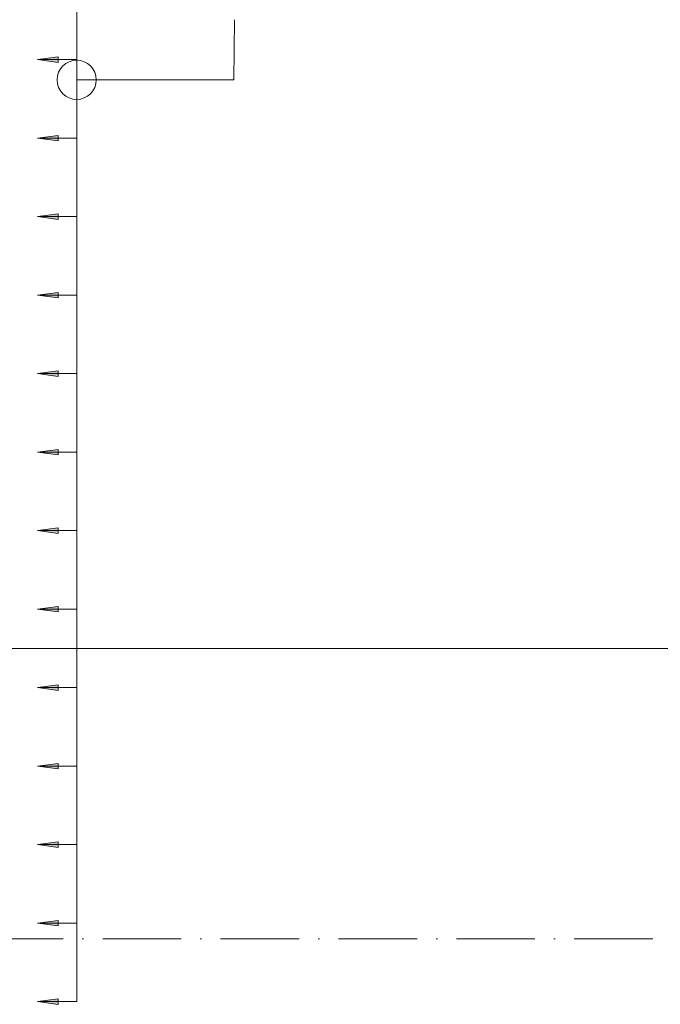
# Model space of a CAD drawing. Header units: millimetres. Extents: x -25607 to 9385, y 1894 to 10168.
# Tile 58 of 181: x -7851 to -7035, y 5917 to 7171. Entities that reach past the tile are written whole.
import ezdxf

# ---------------------------------------------------------------- set-up
doc = ezdxf.new("R2010")
doc.units = ezdxf.units.MM
doc.linetypes.add('Čerchovaná', pattern=[150, 100, -25, 0, -25])
for name, color, linetype, lineweight in [('A-ANNO-DIMS', 211, 'Continuous', 5), ('A-ANNO-DIMS-25', 211, 'Continuous', 5), ('A-FLOR-LEVL', 51, 'Continuous', 5), ('S-BEAM', 12, 'Continuous', 9), ('S-RBAR-IDEN', 171, 'Continuous', 5)]:
    doc.layers.add(name, color=color, linetype=linetype, lineweight=lineweight)
doc.styles.add('Arial_1', font='arial.ttf', dxfattribs={"height": 62.5})
doc.dimstyles.new('Výztuž_kusy__řezy__1', dxfattribs={"dimscale": 304.8, "dimtxt": 0.18, "dimasz": 0, "dimexe": 0, "dimexo": 0.0625, "dimgap": 0.082021, "dimtad": 1, "dimdec": 0, "dimzin": 0, "dimdsep": 46, "dimtxsty": 'Arial_1', "dimblk1": 'NONE', "dimblk2": 'NONE', "dimsah": 1, "dimcen": 0.09, "dimazin": 0, "dimtfac": 1, "dimtdec": 4, "dimtix": 1, "dimtmove": 0, "dimatfit": 3, "dimfxl": 0.164042, "dimfxlon": 1, "dimtvp": 1, "dimtfill": 1, "dimtolj": 1, "dimtzin": 0, "dimarcsym": 2})

# ---------------------------------------------------------------- blocks, each defined once
blk = doc.blocks.new('DIMBLOCK297-V4')
at = {"layer": 'A-ANNO-DIMS-25'}
for points in [[(-7828, 6020), (-7801.7, 6016.5), (-7801.7, 6023.5)], [(-7828, 5920), (-7801.7, 5916.5), (-7801.7, 5923.5)]]:
    blk.add_hatch(color=256, dxfattribs=at).paths.add_polyline_path(points)
for p, q in [((-7801.7, 6023.5), (-7828, 6020)), ((-7801.7, 6016.5), (-7801.7, 6023.5)), ((-7828, 6020), (-7801.7, 6016.5)), ((-7778, 6020), (-7828, 6020)), ((-7778, 5920), (-7778, 6020)), ((-7778, 6020), (-7778, 6020)), ((-7801.7, 5923.5), (-7828, 5920)), ((-7801.7, 5916.5), (-7801.7, 5923.5)), ((-7828, 5920), (-7801.7, 5916.5)), ((-7778, 5920), (-7828, 5920)), ((-7778, 5920), (-7778, 5920))]:
    blk.add_line(p, q, dxfattribs=at)
blk = doc.blocks.new('_None')
blk = doc.blocks.new('DIMBLOCK298-V4')
at = {"layer": 'A-ANNO-DIMS-25'}
for points in [[(-7828, 6120), (-7801.7, 6116.5), (-7801.7, 6123.5)], [(-7828, 6020), (-7801.7, 6016.5), (-7801.7, 6023.5)]]:
    blk.add_hatch(color=256, dxfattribs=at).paths.add_polyline_path(points)
for p, q in [((-7801.7, 6123.5), (-7828, 6120)), ((-7801.7, 6116.5), (-7801.7, 6123.5)), ((-7828, 6120), (-7801.7, 6116.5)), ((-7778, 6120), (-7828, 6120)), ((-7778, 6020), (-7778, 6120)), ((-7778, 6120), (-7778, 6120)), ((-7801.7, 6023.5), (-7828, 6020)), ((-7801.7, 6016.5), (-7801.7, 6023.5)), ((-7828, 6020), (-7801.7, 6016.5)), ((-7778, 6020), (-7828, 6020)), ((-7778, 6020), (-7778, 6020))]:
    blk.add_line(p, q, dxfattribs=at)
blk = doc.blocks.new('DIMBLOCK299-V4')
at = {"layer": 'A-ANNO-DIMS-25'}
for points in [[(-7828, 6220), (-7801.7, 6216.5), (-7801.7, 6223.5)], [(-7828, 6120), (-7801.7, 6116.5), (-7801.7, 6123.5)]]:
    blk.add_hatch(color=256, dxfattribs=at).paths.add_polyline_path(points)
for p, q in [((-7801.7, 6223.5), (-7828, 6220)), ((-7801.7, 6216.5), (-7801.7, 6223.5)), ((-7828, 6220), (-7801.7, 6216.5)), ((-7778, 6220), (-7828, 6220)), ((-7778, 6120), (-7778, 6220)), ((-7778, 6220), (-7778, 6220)), ((-7801.7, 6123.5), (-7828, 6120)), ((-7801.7, 6116.5), (-7801.7, 6123.5)), ((-7828, 6120), (-7801.7, 6116.5)), ((-7778, 6120), (-7828, 6120)), ((-7778, 6120), (-7778, 6120))]:
    blk.add_line(p, q, dxfattribs=at)
blk = doc.blocks.new('DIMBLOCK300-V4')
at = {"layer": 'A-ANNO-DIMS-25'}
for points in [[(-7828, 6320), (-7801.7, 6316.5), (-7801.7, 6323.5)], [(-7828, 6220), (-7801.7, 6216.5), (-7801.7, 6223.5)]]:
    blk.add_hatch(color=256, dxfattribs=at).paths.add_polyline_path(points)
for p, q in [((-7801.7, 6323.5), (-7828, 6320)), ((-7801.7, 6316.5), (-7801.7, 6323.5)), ((-7828, 6320), (-7801.7, 6316.5)), ((-7778, 6320), (-7828, 6320)), ((-7778, 6220), (-7778, 6320)), ((-7778, 6320), (-7778, 6320)), ((-7801.7, 6223.5), (-7828, 6220)), ((-7801.7, 6216.5), (-7801.7, 6223.5)), ((-7828, 6220), (-7801.7, 6216.5)), ((-7778, 6220), (-7828, 6220)), ((-7778, 6220), (-7778, 6220))]:
    blk.add_line(p, q, dxfattribs=at)
blk = doc.blocks.new('DIMBLOCK301-V4')
at = {"layer": 'A-ANNO-DIMS-25'}
for points in [[(-7828, 6420), (-7801.7, 6416.5), (-7801.7, 6423.5)], [(-7828, 6320), (-7801.7, 6316.5), (-7801.7, 6323.5)]]:
    blk.add_hatch(color=256, dxfattribs=at).paths.add_polyline_path(points)
for p, q in [((-7801.7, 6423.5), (-7828, 6420)), ((-7801.7, 6416.5), (-7801.7, 6423.5)), ((-7828, 6420), (-7801.7, 6416.5)), ((-7778, 6420), (-7828, 6420)), ((-7778, 6320), (-7778, 6420)), ((-7778, 6420), (-7778, 6420)), ((-7801.7, 6323.5), (-7828, 6320)), ((-7801.7, 6316.5), (-7801.7, 6323.5)), ((-7828, 6320), (-7801.7, 6316.5)), ((-7778, 6320), (-7828, 6320)), ((-7778, 6320), (-7778, 6320))]:
    blk.add_line(p, q, dxfattribs=at)
blk = doc.blocks.new('DIMBLOCK302-V4')
at = {"layer": 'A-ANNO-DIMS-25'}
for points in [[(-7828, 6520), (-7801.7, 6516.5), (-7801.7, 6523.5)], [(-7828, 6420), (-7801.7, 6416.5), (-7801.7, 6423.5)]]:
    blk.add_hatch(color=256, dxfattribs=at).paths.add_polyline_path(points)
for p, q in [((-7801.7, 6523.5), (-7828, 6520)), ((-7801.7, 6516.5), (-7801.7, 6523.5)), ((-7828, 6520), (-7801.7, 6516.5)), ((-7778, 6520), (-7828, 6520)), ((-7778, 6420), (-7778, 6520)), ((-7778, 6520), (-7778, 6520)), ((-7801.7, 6423.5), (-7828, 6420)), ((-7801.7, 6416.5), (-7801.7, 6423.5)), ((-7828, 6420), (-7801.7, 6416.5)), ((-7778, 6420), (-7828, 6420)), ((-7778, 6420), (-7778, 6420))]:
    blk.add_line(p, q, dxfattribs=at)
blk = doc.blocks.new('DIMBLOCK303-V4')
at = {"layer": 'A-ANNO-DIMS-25'}
for points in [[(-7828, 6620), (-7801.7, 6616.5), (-7801.7, 6623.5)], [(-7828, 6520), (-7801.7, 6516.5), (-7801.7, 6523.5)]]:
    blk.add_hatch(color=256, dxfattribs=at).paths.add_polyline_path(points)
for p, q in [((-7801.7, 6623.5), (-7828, 6620)), ((-7801.7, 6616.5), (-7801.7, 6623.5)), ((-7828, 6620), (-7801.7, 6616.5)), ((-7778, 6620), (-7828, 6620)), ((-7778, 6520), (-7778, 6620)), ((-7778, 6620), (-7778, 6620)), ((-7801.7, 6523.5), (-7828, 6520)), ((-7801.7, 6516.5), (-7801.7, 6523.5)), ((-7828, 6520), (-7801.7, 6516.5)), ((-7778, 6520), (-7828, 6520)), ((-7778, 6520), (-7778, 6520))]:
    blk.add_line(p, q, dxfattribs=at)
blk = doc.blocks.new('DIMBLOCK304-V4')
at = {"layer": 'A-ANNO-DIMS-25'}
for points in [[(-7828, 6720), (-7801.7, 6716.5), (-7801.7, 6723.5)], [(-7828, 6620), (-7801.7, 6616.5), (-7801.7, 6623.5)]]:
    blk.add_hatch(color=256, dxfattribs=at).paths.add_polyline_path(points)
for p, q in [((-7801.7, 6723.5), (-7828, 6720)), ((-7801.7, 6716.5), (-7801.7, 6723.5)), ((-7828, 6720), (-7801.7, 6716.5)), ((-7778, 6720), (-7828, 6720)), ((-7778, 6620), (-7778, 6720)), ((-7778, 6720), (-7778, 6720)), ((-7801.7, 6623.5), (-7828, 6620)), ((-7801.7, 6616.5), (-7801.7, 6623.5)), ((-7828, 6620), (-7801.7, 6616.5)), ((-7778, 6620), (-7828, 6620)), ((-7778, 6620), (-7778, 6620))]:
    blk.add_line(p, q, dxfattribs=at)
blk = doc.blocks.new('DIMBLOCK305-V4')
at = {"layer": 'A-ANNO-DIMS-25'}
for points in [[(-7828, 6820), (-7801.7, 6816.5), (-7801.7, 6823.5)], [(-7828, 6720), (-7801.7, 6716.5), (-7801.7, 6723.5)]]:
    blk.add_hatch(color=256, dxfattribs=at).paths.add_polyline_path(points)
for p, q in [((-7801.7, 6823.5), (-7828, 6820)), ((-7828, 6820), (-7801.7, 6816.5)), ((-7778, 6820), (-7828, 6820)), ((-7801.7, 6816.5), (-7801.7, 6823.5)), ((-7778, 6720), (-7778, 6820)), ((-7778, 6820), (-7778, 6820)), ((-7801.7, 6723.5), (-7828, 6720)), ((-7801.7, 6716.5), (-7801.7, 6723.5)), ((-7828, 6720), (-7801.7, 6716.5)), ((-7778, 6720), (-7828, 6720)), ((-7778, 6720), (-7778, 6720))]:
    blk.add_line(p, q, dxfattribs=at)
blk = doc.blocks.new('DIMBLOCK306-V4')
at = {"layer": 'A-ANNO-DIMS-25'}
for points in [[(-7828, 6920), (-7801.7, 6916.5), (-7801.7, 6923.5)], [(-7828, 6820), (-7801.7, 6816.5), (-7801.7, 6823.5)]]:
    blk.add_hatch(color=256, dxfattribs=at).paths.add_polyline_path(points)
for p, q in [((-7801.7, 6923.5), (-7828, 6920)), ((-7828, 6920), (-7801.7, 6916.5)), ((-7778, 6920), (-7828, 6920)), ((-7801.7, 6916.5), (-7801.7, 6923.5)), ((-7778, 6820), (-7778, 6920)), ((-7778, 6920), (-7778, 6920)), ((-7801.7, 6823.5), (-7828, 6820)), ((-7828, 6820), (-7801.7, 6816.5)), ((-7778, 6820), (-7828, 6820)), ((-7801.7, 6816.5), (-7801.7, 6823.5)), ((-7778, 6820), (-7778, 6820))]:
    blk.add_line(p, q, dxfattribs=at)
blk = doc.blocks.new('DIMBLOCK307-V4')
at = {"layer": 'A-ANNO-DIMS-25'}
for points in [[(-7828, 7020), (-7801.7, 7016.5), (-7801.7, 7023.5)], [(-7828, 6920), (-7801.7, 6916.5), (-7801.7, 6923.5)]]:
    blk.add_hatch(color=256, dxfattribs=at).paths.add_polyline_path(points)
for p, q in [((-7801.7, 7023.5), (-7828, 7020)), ((-7828, 7020), (-7801.7, 7016.5)), ((-7778, 7020), (-7828, 7020)), ((-7801.7, 7016.5), (-7801.7, 7023.5)), ((-7778, 6920), (-7778, 7020)), ((-7778, 7020), (-7778, 7020)), ((-7801.7, 6923.5), (-7828, 6920)), ((-7828, 6920), (-7801.7, 6916.5)), ((-7778, 6920), (-7828, 6920)), ((-7801.7, 6916.5), (-7801.7, 6923.5)), ((-7778, 6920), (-7778, 6920))]:
    blk.add_line(p, q, dxfattribs=at)
blk = doc.blocks.new('DIMBLOCK308-V4')
at = {"layer": 'A-ANNO-DIMS-25'}
for points in [[(-7828, 7120), (-7801.7, 7116.5), (-7801.7, 7123.5)], [(-7828, 7020), (-7801.7, 7016.5), (-7801.7, 7023.5)]]:
    blk.add_hatch(color=256, dxfattribs=at).paths.add_polyline_path(points)
for p, q in [((-7801.7, 7123.5), (-7828, 7120)), ((-7828, 7120), (-7801.7, 7116.5)), ((-7778, 7120), (-7828, 7120)), ((-7801.7, 7116.5), (-7801.7, 7123.5)), ((-7778, 7020), (-7778, 7120)), ((-7778, 7120), (-7778, 7120)), ((-7801.7, 7023.5), (-7828, 7020)), ((-7828, 7020), (-7801.7, 7016.5)), ((-7778, 7020), (-7828, 7020)), ((-7801.7, 7016.5), (-7801.7, 7023.5)), ((-7778, 7020), (-7778, 7020))]:
    blk.add_line(p, q, dxfattribs=at)
blk = doc.blocks.new('DIMBLOCK309-V4')
at = {"layer": 'A-ANNO-DIMS-25'}
for points in [[(-7828, 7220), (-7801.7, 7216.5), (-7801.7, 7223.5)], [(-7828, 7120), (-7801.7, 7116.5), (-7801.7, 7123.5)]]:
    blk.add_hatch(color=256, dxfattribs=at).paths.add_polyline_path(points)
for p, q in [((-7801.7, 7223.5), (-7828, 7220)), ((-7828, 7220), (-7801.7, 7216.5)), ((-7778, 7220), (-7828, 7220)), ((-7801.7, 7216.5), (-7801.7, 7223.5)), ((-7778, 7120), (-7778, 7220)), ((-7778, 7220), (-7778, 7220)), ((-7801.7, 7123.5), (-7828, 7120)), ((-7828, 7120), (-7801.7, 7116.5)), ((-7778, 7120), (-7828, 7120)), ((-7801.7, 7116.5), (-7801.7, 7123.5)), ((-7778, 7120), (-7778, 7120))]:
    blk.add_line(p, q, dxfattribs=at)
blk = doc.blocks.new('DIMBLOCK324-V4')
at = {"layer": 'A-ANNO-DIMS-25'}
for points in [[(-7828, 8620), (-7801.7, 8616.5), (-7801.7, 8623.5)], [(-7828, 8520), (-7801.7, 8516.5), (-7801.7, 8523.5)], [(-7828, 8420), (-7801.7, 8416.5), (-7801.7, 8423.5)], [(-7828, 8320), (-7801.7, 8316.5), (-7801.7, 8323.5)], [(-7828, 8220), (-7801.7, 8216.5), (-7801.7, 8223.5)], [(-7828, 8120), (-7801.7, 8116.5), (-7801.7, 8123.5)], [(-7828, 8020), (-7801.7, 8016.5), (-7801.7, 8023.5)], [(-7828, 7920), (-7801.7, 7916.5), (-7801.7, 7923.5)], [(-7828, 7820), (-7801.7, 7816.5), (-7801.7, 7823.5)], [(-7828, 7720), (-7801.7, 7716.5), (-7801.7, 7723.5)], [(-7828, 7620), (-7801.7, 7616.5), (-7801.7, 7623.5)], [(-7828, 7520), (-7801.7, 7516.5), (-7801.7, 7523.5)], [(-7828, 7420), (-7801.7, 7416.5), (-7801.7, 7423.5)], [(-7828, 7320), (-7801.7, 7316.5), (-7801.7, 7323.5)], [(-7828, 7220), (-7801.7, 7216.5), (-7801.7, 7223.5)], [(-7828, 7120), (-7801.7, 7116.5), (-7801.7, 7123.5)], [(-7828, 7020), (-7801.7, 7016.5), (-7801.7, 7023.5)], [(-7828, 6920), (-7801.7, 6916.5), (-7801.7, 6923.5)], [(-7828, 6820), (-7801.7, 6816.5), (-7801.7, 6823.5)], [(-7828, 6720), (-7801.7, 6716.5), (-7801.7, 6723.5)], [(-7828, 6620), (-7801.7, 6616.5), (-7801.7, 6623.5)], [(-7828, 6520), (-7801.7, 6516.5), (-7801.7, 6523.5)], [(-7828, 6420), (-7801.7, 6416.5), (-7801.7, 6423.5)], [(-7828, 6320), (-7801.7, 6316.5), (-7801.7, 6323.5)], [(-7828, 6220), (-7801.7, 6216.5), (-7801.7, 6223.5)], [(-7828, 6120), (-7801.7, 6116.5), (-7801.7, 6123.5)], [(-7828, 6020), (-7801.7, 6016.5), (-7801.7, 6023.5)], [(-7828, 5920), (-7801.7, 5916.5), (-7801.7, 5923.5)]]:
    blk.add_hatch(color=256, dxfattribs=at).paths.add_polyline_path(points)
for p, q in [((-7801.7, 8623.5), (-7828, 8620)), ((-7828, 8620), (-7801.7, 8616.5)), ((-7778, 8620), (-7828, 8620)), ((-7801.7, 8616.5), (-7801.7, 8623.5)), ((-7778, 5920), (-7778, 8620)), ((-7778, 8520), (-7778, 8620)), ((-7778, 8620), (-7778, 8620)), ((-7801.7, 8523.5), (-7828, 8520)), ((-7828, 8520), (-7801.7, 8516.5)), ((-7778, 8520), (-7828, 8520)), ((-7801.7, 8516.5), (-7801.7, 8523.5)), ((-7778, 8420), (-7778, 8520)), ((-7778, 8520), (-7778, 8520)), ((-7801.7, 8423.5), (-7828, 8420)), ((-7828, 8420), (-7801.7, 8416.5)), ((-7778, 8420), (-7828, 8420)), ((-7801.7, 8416.5), (-7801.7, 8423.5)), ((-7778, 8320), (-7778, 8420)), ((-7778, 8420), (-7778, 8420)), ((-7801.7, 8323.5), (-7828, 8320)), ((-7828, 8320), (-7801.7, 8316.5)), ((-7778, 8320), (-7828, 8320)), ((-7801.7, 8316.5), (-7801.7, 8323.5)), ((-7778, 8220), (-7778, 8320)), ((-7778, 8320), (-7778, 8320)), ((-7801.7, 8223.5), (-7828, 8220)), ((-7828, 8220), (-7801.7, 8216.5)), ((-7778, 8220), (-7828, 8220)), ((-7801.7, 8216.5), (-7801.7, 8223.5)), ((-7778, 8120), (-7778, 8220)), ((-7778, 8220), (-7778, 8220)), ((-7801.7, 8123.5), (-7828, 8120)), ((-7828, 8120), (-7801.7, 8116.5)), ((-7778, 8120), (-7828, 8120)), ((-7801.7, 8116.5), (-7801.7, 8123.5)), ((-7778, 8020), (-7778, 8120)), ((-7778, 8120), (-7778, 8120)), ((-7801.7, 8023.5), (-7828, 8020)), ((-7828, 8020), (-7801.7, 8016.5)), ((-7778, 8020), (-7828, 8020)), ((-7801.7, 8016.5), (-7801.7, 8023.5)), ((-7778, 7920), (-7778, 8020)), ((-7778, 8020), (-7778, 8020)), ((-7801.7, 7923.5), (-7828, 7920)), ((-7828, 7920), (-7801.7, 7916.5)), ((-7778, 7920), (-7828, 7920)), ((-7801.7, 7916.5), (-7801.7, 7923.5)), ((-7778, 7820), (-7778, 7920)), ((-7778, 7920), (-7778, 7920)), ((-7801.7, 7823.5), (-7828, 7820)), ((-7828, 7820), (-7801.7, 7816.5)), ((-7778, 7820), (-7828, 7820)), ((-7801.7, 7816.5), (-7801.7, 7823.5)), ((-7778, 7720), (-7778, 7820)), ((-7778, 7820), (-7778, 7820)), ((-7801.7, 7723.5), (-7828, 7720)), ((-7828, 7720), (-7801.7, 7716.5)), ((-7778, 7720), (-7828, 7720)), ((-7801.7, 7716.5), (-7801.7, 7723.5)), ((-7778, 7620), (-7778, 7720)), ((-7778, 7720), (-7778, 7720)), ((-7801.7, 7623.5), (-7828, 7620)), ((-7828, 7620), (-7801.7, 7616.5)), ((-7778, 7620), (-7828, 7620)), ((-7801.7, 7616.5), (-7801.7, 7623.5)), ((-7778, 7520), (-7778, 7620)), ((-7778, 7620), (-7778, 7620)), ((-7801.7, 7523.5), (-7828, 7520)), ((-7828, 7520), (-7801.7, 7516.5)), ((-7778, 7520), (-7828, 7520)), ((-7801.7, 7516.5), (-7801.7, 7523.5)), ((-7778, 7420), (-7778, 7520)), ((-7778, 7520), (-7778, 7520)), ((-7801.7, 7423.5), (-7828, 7420)), ((-7828, 7420), (-7801.7, 7416.5)), ((-7778, 7420), (-7828, 7420)), ((-7801.7, 7416.5), (-7801.7, 7423.5)), ((-7778, 7320), (-7778, 7420)), ((-7778, 7420), (-7778, 7420)), ((-7801.7, 7323.5), (-7828, 7320)), ((-7828, 7320), (-7801.7, 7316.5)), ((-7778, 7320), (-7828, 7320)), ((-7801.7, 7316.5), (-7801.7, 7323.5)), ((-7778, 7220), (-7778, 7320)), ((-7778, 7320), (-7778, 7320)), ((-7801.7, 7223.5), (-7828, 7220)), ((-7828, 7220), (-7801.7, 7216.5)), ((-7778, 7220), (-7828, 7220)), ((-7801.7, 7216.5), (-7801.7, 7223.5)), ((-7778, 7120), (-7778, 7220)), ((-7778, 7220), (-7778, 7220)), ((-7801.7, 7123.5), (-7828, 7120)), ((-7828, 7120), (-7801.7, 7116.5)), ((-7778, 7120), (-7828, 7120)), ((-7801.7, 7116.5), (-7801.7, 7123.5)), ((-7778, 7020), (-7778, 7120)), ((-7778, 7120), (-7778, 7120)), ((-7801.7, 7023.5), (-7828, 7020)), ((-7828, 7020), (-7801.7, 7016.5)), ((-7778, 7020), (-7828, 7020)), ((-7801.7, 7016.5), (-7801.7, 7023.5)), ((-7778, 6920), (-7778, 7020)), ((-7778, 7020), (-7778, 7020)), ((-7801.7, 6923.5), (-7828, 6920)), ((-7828, 6920), (-7801.7, 6916.5)), ((-7778, 6920), (-7828, 6920)), ((-7801.7, 6916.5), (-7801.7, 6923.5)), ((-7778, 6820), (-7778, 6920)), ((-7778, 6920), (-7778, 6920)), ((-7801.7, 6823.5), (-7828, 6820)), ((-7828, 6820), (-7801.7, 6816.5)), ((-7778, 6820), (-7828, 6820)), ((-7801.7, 6816.5), (-7801.7, 6823.5)), ((-7778, 6720), (-7778, 6820)), ((-7778, 6820), (-7778, 6820)), ((-7801.7, 6723.5), (-7828, 6720)), ((-7801.7, 6716.5), (-7801.7, 6723.5)), ((-7828, 6720), (-7801.7, 6716.5)), ((-7778, 6720), (-7828, 6720)), ((-7778, 6620), (-7778, 6720)), ((-7778, 6720), (-7778, 6720)), ((-7801.7, 6623.5), (-7828, 6620)), ((-7801.7, 6616.5), (-7801.7, 6623.5)), ((-7828, 6620), (-7801.7, 6616.5)), ((-7778, 6620), (-7828, 6620)), ((-7778, 6520), (-7778, 6620)), ((-7778, 6620), (-7778, 6620)), ((-7801.7, 6523.5), (-7828, 6520)), ((-7801.7, 6516.5), (-7801.7, 6523.5)), ((-7828, 6520), (-7801.7, 6516.5)), ((-7778, 6520), (-7828, 6520)), ((-7778, 6420), (-7778, 6520)), ((-7778, 6520), (-7778, 6520)), ((-7801.7, 6423.5), (-7828, 6420)), ((-7801.7, 6416.5), (-7801.7, 6423.5)), ((-7828, 6420), (-7801.7, 6416.5)), ((-7778, 6420), (-7828, 6420)), ((-7778, 6320), (-7778, 6420)), ((-7778, 6420), (-7778, 6420)), ((-7801.7, 6323.5), (-7828, 6320)), ((-7801.7, 6316.5), (-7801.7, 6323.5)), ((-7828, 6320), (-7801.7, 6316.5)), ((-7778, 6320), (-7828, 6320)), ((-7778, 6220), (-7778, 6320)), ((-7778, 6320), (-7778, 6320)), ((-7801.7, 6223.5), (-7828, 6220)), ((-7801.7, 6216.5), (-7801.7, 6223.5)), ((-7828, 6220), (-7801.7, 6216.5)), ((-7778, 6220), (-7828, 6220)), ((-7778, 6120), (-7778, 6220)), ((-7778, 6220), (-7778, 6220)), ((-7801.7, 6123.5), (-7828, 6120)), ((-7801.7, 6116.5), (-7801.7, 6123.5)), ((-7828, 6120), (-7801.7, 6116.5)), ((-7778, 6120), (-7828, 6120)), ((-7778, 6020), (-7778, 6120)), ((-7778, 6120), (-7778, 6120)), ((-7801.7, 6023.5), (-7828, 6020)), ((-7801.7, 6016.5), (-7801.7, 6023.5)), ((-7828, 6020), (-7801.7, 6016.5)), ((-7778, 6020), (-7828, 6020)), ((-7778, 5920), (-7778, 6020)), ((-7778, 6020), (-7778, 6020)), ((-7801.7, 5923.5), (-7828, 5920)), ((-7801.7, 5916.5), (-7801.7, 5923.5)), ((-7828, 5920), (-7801.7, 5916.5)), ((-7778, 5920), (-7828, 5920)), ((-7778, 5920), (-7778, 5920))]:
    blk.add_line(p, q, dxfattribs=at)

msp = doc.modelspace()

# ---------------------------------------------------------------- linework, layer by layer
at = {"layer": 'A-FLOR-LEVL', "linetype": 'Čerchovaná'}
msp.add_line((-25606.8, 6000), (-4574.7, 6000), dxfattribs=at)
at = {"layer": 'S-BEAM'}
for p, q in [((-8150, 6370), (-6170, 6370)), ((-5900, 6370), (-8150, 6370))]:
    msp.add_line(p, q, dxfattribs=at)
at = {"layer": 'S-RBAR-IDEN'}
for p, q in [((-7578, 7094.3), (-7577, 7170.9)), ((-7778, 7094.3), (-7578, 7094.3))]:
    msp.add_line(p, q, dxfattribs=at)
msp.add_circle((-7778, 7094.3), 25, dxfattribs=at)

# ---------------------------------------------------------------- dimensions: what is measured, and where the dimension line sits
at = {"layer": 'A-ANNO-DIMS'}
for base, p1, p2, text, override, picture, middle in [((-7778, 8620), (-7828, 5920), (-7828, 8620), '100 2700', {"dimpost": '<>', "dimblk1": 'None', "dimblk2": 'None', "dimsah": 1, "dimfxl": 2700}, 'DIMBLOCK324-V4', (-7834.9, 7270)), ((-7778, 7220), (-7828, 7120), (-7828, 7220), ' ', {"dimpost": '<>', "dimfxl": 100}, 'DIMBLOCK309-V4', (-7778, 7170)), ((-7778, 7120), (-7828, 7020), (-7828, 7120), ' ', {"dimpost": '<>', "dimfxl": 100}, 'DIMBLOCK308-V4', (-7778, 7070)), ((-7778, 7020), (-7828, 6920), (-7828, 7020), ' ', {"dimpost": '<>', "dimfxl": 100}, 'DIMBLOCK307-V4', (-7778, 6970)), ((-7778, 6920), (-7828, 6820), (-7828, 6920), ' ', {"dimpost": '<>', "dimfxl": 100}, 'DIMBLOCK306-V4', (-7778, 6870)), ((-7778, 6820), (-7828, 6720), (-7828, 6820), ' ', {"dimpost": '<>', "dimfxl": 100}, 'DIMBLOCK305-V4', (-7778, 6770)), ((-7778, 6720), (-7828, 6620), (-7828, 6720), ' ', {"dimpost": '<>', "dimfxl": 100}, 'DIMBLOCK304-V4', (-7778, 6670)), ((-7778, 6620), (-7828, 6520), (-7828, 6620), ' ', {"dimpost": '<>', "dimfxl": 100}, 'DIMBLOCK303-V4', (-7778, 6570)), ((-7778, 6520), (-7828, 6420), (-7828, 6520), ' ', {"dimpost": '<>', "dimfxl": 100}, 'DIMBLOCK302-V4', (-7778, 6470)), ((-7778, 6420), (-7828, 6320), (-7828, 6420), ' ', {"dimpost": '<>', "dimfxl": 100}, 'DIMBLOCK301-V4', (-7778, 6370)), ((-7778, 6320), (-7828, 6220), (-7828, 6320), ' ', {"dimpost": '<>', "dimfxl": 100}, 'DIMBLOCK300-V4', (-7778, 6270)), ((-7778, 6220), (-7828, 6120), (-7828, 6220), ' ', {"dimpost": '<>', "dimfxl": 100}, 'DIMBLOCK299-V4', (-7778, 6170)), ((-7778, 6120), (-7828, 6020), (-7828, 6120), ' ', {"dimpost": '<>', "dimfxl": 100}, 'DIMBLOCK298-V4', (-7778, 6070)), ((-7778, 6020), (-7828, 5920), (-7828, 6020), ' ', {"dimpost": '<>', "dimfxl": 100}, 'DIMBLOCK297-V4', (-7778, 5970))]:
    dim = msp.add_linear_dim(base=base, p1=p1, p2=p2, angle=90, text=text, dimstyle='Výztuž_kusy__řezy__1', override=override, dxfattribs=at)
    dim.commit()
    dim.dimension.update_dxf_attribs({"geometry": picture, "text_midpoint": middle})

doc.saveas('drawing.dxf')
